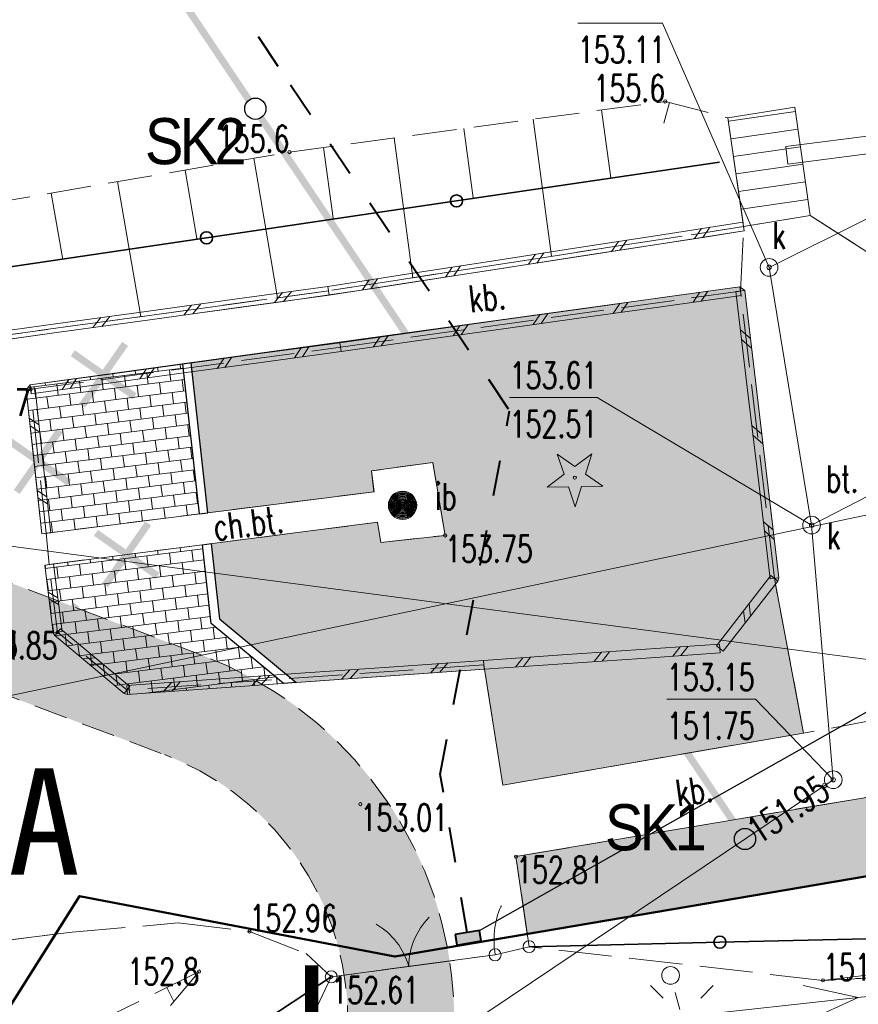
# Model space of a CAD drawing. Header units: metres. Extents: x 7493319 to 7493540, y 5986548 to 5986696.
# Tile 4 of 30: x 7493388 to 7493412, y 5986586 to 5986614. Entities that reach past the tile are written whole.
import ezdxf
from ezdxf.enums import TextEntityAlignment as Align

# ---------------------------------------------------------------- set-up
doc = ezdxf.new("R2010")
doc.units = ezdxf.units.M
doc.header["$MEASUREMENT"] = 0
for name, pattern in [('1', [0]), ('1_1', [0]), ('1_OTKC', [1.5, 1, -0.5]), ('1_OTKJ', [2, 1.5, -0.5]), ('1_OTKS', [0]), ('1_OTKSG', [0]), ('1_OTKU', [2, 1.5, -0.5]), ('1_OTRK', [1.75, 1.25, -0.5]), ('1_OTRKG', [1.75, 1.25, -0.5]), ('3', [1, 0.5, -0.5]), ('3_SUCP', [0]), ('3_SUEP_A', [0]), ('3_SUKP', [0]), ('GDE', [0]), ('HIDDEN2', [4.7625, 3.175, -1.5875])]:
    doc.linetypes.add(name, pattern=pattern)
doc.layers.get('0').update_dxf_attribs({"color": 250, "linetype": 'CONTINUOUS', "lineweight": 100})
for name, color, linetype, lineweight in [('__IE_PZT_02', 1, 'CONTINUOUS', 40), ('__IE_PZT_03', 7, 'CONTINUOUS', 25), ('_k_droga', 3, 'CONTINUOUS', 30), ('_k_kreskowanie', 250, 'CONTINUOUS', 5), ('_k_opis', 1, 'CONTINUOUS', 13), ('_k_widok', 7, 'CONTINUOUS', 18), ('_k_wymiar', 7, 'CONTINUOUS', 13), ('_k_zarys', 7, 'HIDDEN2', 20), ('_k_ściany', 7, 'CONTINUOUS', 35), ('DZIALKI_L_1', 2, '1', 50), ('EDZPD_L_0', 7, '1', 18), ('KANALIZACJA SANITARNA PROJ.', 32, 'CONTINUOUS', 0), ('OTD_E_T_7', 7, 'CONTINUOUS', 0), ('OTD_L_12', 7, 'CONTINUOUS', 18), ('OTD_T_4', 7, 'CONTINUOUS', 18), ('OTK_E_T_1', 7, 'CONTINUOUS', 0), ('OTK_E_T_3', 7, 'CONTINUOUS', 0), ('OTK_L_0', 7, '1_OTKJ', 18), ('OTK_L_2', 7, '1_OTKC', 18), ('OTK_L_4', 7, '1_OTKU', 18), ('OTK_L_6', 7, '1_OTKS', 18), ('OTO_L_0', 7, 'CONTINUOUS', 35), ('OTO_L_1', 7, 'CONTINUOUS', 18), ('OTO_L_2', 7, 'CONTINUOUS', 18), ('OTR_L_1', 7, '1_OTRK', 18), ('OTR_T_0', 7, 'CONTINUOUS', 18), ('OTR_T_1', 7, 'CONTINUOUS', 18), ('OTZ_T_1', 250, 'CONTINUOUS', 18), ('SUE_T_3', 7, 'CONTINUOUS', 18), ('SUEP_L_0', 1, '3_SUEP_A', 18), ('SUP_T_2', 7, 'CONTINUOUS', 18)]:
    doc.layers.add(name, color=color, linetype=linetype, lineweight=lineweight)
doc.layers.add('_k_niewidoczna', color=72, linetype='CONTINUOUS', lineweight=9, plot=False)
for name, color, linetype, lineweight, true_color in [('SUCP_L_0', 7, '3_SUCP', 18, 0xd200d2), ('SUK_E_T_4', 7, 'CONTINUOUS', 0, 0x803300), ('SUK_T_3', 7, 'CONTINUOUS', 18, 0x803300), ('SUKP_L_0', 7, '3_SUKP', 18, 0x803300), ('SUKR_T_0', 7, 'CONTINUOUS', 18, 0x803300)]:
    doc.layers.add(name, color=color, linetype=linetype, lineweight=lineweight, true_color=true_color)
doc.styles.add('GENERATED_STYLE_1', font='msgothic.ttc')
doc.styles.add('GENERATED_STYLE_2', font='msgothic.ttc')
doc.styles.get("Standard").update_dxf_attribs({"font": 'Simplex.SHX', "width": 0.75})

# ---------------------------------------------------------------- blocks, each defined once
blk = doc.blocks.new('2_OTDI')
at = {"linetype": 'Continuous'}
for radius in [0.4, 0.375, 0.35, 0.325, 0.3, 0.275, 0.25, 0.225, 0.2, 0.175, 0.15, 0.125, 0.1, 0.075, 0.05, 0.025, 0.005]:
    blk.add_circle((0, 0), radius, dxfattribs=at)
blk = doc.blocks.new('2_OTRN')
at = {"linetype": 'Continuous'}
blk.add_circle((0, 0), 0.045, dxfattribs=at)
blk = doc.blocks.new('2_OTRS')
at = {"linetype": 'Continuous'}
blk.add_circle((0, 0), 0.045, dxfattribs=at)
blk = doc.blocks.new('2_OTZG')
at = {"linetype": 'Continuous'}
for p, q in [((-0.3012, 0.09375), (-0.4937, 0.6621)), ((-0.4937, 0.6621), (-0.0039, 0.31545)), ((-0.0039, 0.31545), (0.4771, 0.67415)), ((0.4771, 0.67415), (0.2988, 0.1012)), ((-0.78225, -0.26495), (-0.3012, 0.09375)), ((0.2988, 0.1012), (0.7886, -0.24545)), ((-0.18225, -0.2575), (-0.78225, -0.26495)), ((0.01025, -0.82585), (-0.18225, -0.2575)), ((0.1886, -0.2529), (0.01025, -0.82585)), ((0.7886, -0.24545), (0.1886, -0.2529))]:
    blk.add_line(p, q, dxfattribs=at)
blk.add_circle((0, 0), 0.045, dxfattribs=at)
blk = doc.blocks.new('4_SUEO_W')
at = {"linetype": 'Continuous'}
for p, q in [((-0.53035, 0.53035), (-0.8839, 0.8839)), ((0.53035, 0.53035), (0.8839, 0.8839)), ((-0.53035, -0.53035), (-0.8839, -0.8839)), ((0.53035, -0.53035), (0.8839, -0.8839))]:
    blk.add_line(p, q, dxfattribs=at)
blk.add_circle((0, 0), 0.025, dxfattribs=at)
blk = doc.blocks.new('4_SUKS')
at = {"linetype": 'Continuous'}
blk.add_circle((0, 0), 0.25, dxfattribs=at)
blk = doc.blocks.new('4_SUPS')
at = {"linetype": 'Continuous'}
blk.add_circle((0, 0), 0.0625, dxfattribs=at)
blk = doc.blocks.new('4_SUPP')
at = {"linetype": 'Continuous'}
blk.add_circle((0, 0), 0.25, dxfattribs=at)
blk = doc.blocks.new('dz_89')
at = {"layer": '_k_droga', "transparency": 33554483}
h = blk.add_hatch(color=1, dxfattribs=at)
h.dxf.hatch_style = 1
edge = h.paths.add_edge_path()
edge.add_line((45.037, -52.748), (39.55, -55.361))
edge.add_line((39.55, -55.361), (40.92, -58.031))
edge.add_line((40.92, -58.031), (46.488, -55.38))
edge.add_arc((40.698, -46.027), 11, 301.7599, 427.211)
edge.add_line((44.959, -35.886), (32.139, -30.503))
edge.add_arc((35.237, -23.127), 8, 223.0905, 247.2214, ccw=False)
edge.add_line((29.395, -28.592), (28.096, -27.204))
edge.add_line((28.096, -27.204), (26.988, -26.019))
edge.add_arc((32.1, -21.237), 7, 199.6794, 223.0905, ccw=False)
edge.add_line((25.508, -23.594), (21.96, -24.016))
edge.add_arc((32.101, -19.755), 11, 202.7918, 223.0905)
edge.add_line((24.068, -27.27), (27.204, -30.642))
edge.add_arc((35.246, -23.114), 11.015, 223.1068, 246.7087)
edge.add_line((30.89, -33.232), (37.387, -35.96))
edge.add_line((37.387, -35.96), (43.795, -38.651))
edge.add_arc((40.698, -46.027), 8, -57.151, 67.2214, ccw=False)
at = {"layer": '_k_kreskowanie'}
h = blk.add_hatch(dxfattribs=at)
h.set_pattern_fill('AR-B816', color=256, scale=0.04, angle=5)
h.paths.add_polyline_path([(44.715, -27.657), (40.4, -28.092), (40.287, -28.225), (40.424, -30.153), (40.55, -30.248), (40.441, -30.393), (40.576, -32.298), (45.028, -31.903)])
h.paths.add_polyline_path([(45.092, -32.777), (40.624, -33.183), (40.705, -34.1), (44.957, -35.885, -0.044032), (46.667, -36.788), (47.228, -36.769), (45.256, -35.001)])
h.paths.add_polyline_path([(44.957, -35.885), (41.416, -34.398), (40.83, -35.175), (40.834, -35.183), (42.732, -36.884), (42.82, -36.916), (44.069, -36.874), (44.073, -36.869), (44.079, -36.874), (46.667, -36.788, 0.044032)])
h.paths.add_polyline_path([(41.416, -34.398), (40.705, -34.1), (40.793, -35.101), (40.83, -35.175)], flags=17)
at = {"layer": '_k_widok', "true_color": 0x727430, "transparency": 33554483}
h = blk.add_hatch(color=67, dxfattribs=at)
h.dxf.hatch_style = 1
h.paths.add_polyline_path([(53.84, -44.089), (72.464, -41.627), (72.362, -39.443), (53.603, -41.895)])
h.paths.add_polyline_path([(61.304, -34.311), (60.646, -26.181), (60.508, -26.067), (44.964, -27.632), (44.965, -27.642), (45.279, -31.881), (49.983, -31.463), (49.93, -30.871), (51.668, -30.695), (51.941, -32.767), (50.125, -32.9), (50.046, -32.326), (45.341, -32.754), (45.498, -34.882), (47.589, -36.757), (47.589, -36.757), (52.91, -36.58), (53.309, -39.863), (61.837, -38.718), (61.204, -34.486), (61.275, -34.401)])
at = {"layer": '_k_niewidoczna'}
for points in [[(59.516, -24.637), (58.339, -24.775), (52.455, -25.462), (50.101, -25.736), (47.635, -26.003), (45.061, -26.26), (43.774, -26.388), (41.2, -26.646), (39.656, -26.8), (38.645, -26.901), (38.648, -26.93), (38.407, -25.079), (39.347, -22.953), (39.249, -22.117), (35.147, -22.597), (35.298, -23.373), (36.221, -24.668), (36.405, -25.095), (36.668, -27.139), (29.746, -27.834), (29.679, -27.831), (27.859, -26.062), (27.266, -23.285), (13.667, -24.901)], [(14.44, -30.997), (25.447, -29.682), (26.219, -36.075), (27.083, -35.971), (27.431, -38.85), (26.567, -38.954), (27.276, -44.83), (36.234, -43.972), (40.538, -43.6), (41.261, -42.547), (50.081, -44.586), (53.84, -44.089), (53.603, -41.895), (72.362, -39.443), (72.26, -37.264), (66.093, -38.086), (64.354, -25.373), (62.569, -24.136), (62.253, -21.062), (60.353, -21.291), (60.693, -24.5), (59.516, -24.637)]]:
    blk.add_lwpolyline(points, dxfattribs=at)
blk.add_lwpolyline([(60.646, -26.181), (61.304, -34.311), (61.275, -34.401), (61.204, -34.486), (61.837, -38.718), (53.309, -39.863), (52.91, -36.58), (42.82, -36.916), (42.732, -36.884), (40.834, -35.183), (40.793, -35.101), (40.624, -33.183), (50.046, -32.326), (50.125, -32.9), (51.941, -32.767), (51.668, -30.695), (49.93, -30.871), (49.983, -31.463), (40.576, -32.298), (40.287, -28.225), (40.4, -28.092), (60.508, -26.067)], close=True, dxfattribs=at)
at = {"layer": '_k_widok', "lineweight": 30}
blk.add_lwpolyline([(44.965, -27.642), (44.716, -27.666), (45.028, -31.903), (45.279, -31.881)], close=True, dxfattribs=at)
blk.add_lwpolyline([(45.092, -32.777), (45.341, -32.754), (45.498, -34.882), (47.589, -36.757), (47.228, -36.769), (45.256, -35.001), (45.092, -32.777)], dxfattribs=at)
at = {"layer": '_k_wymiar', "linetype": 'Continuous', "const_width": 0.2}
for points in [[(43.329, -28.52), (41.637, -27.242), (42.483, -27.881), (43.122, -27.035), (41.844, -28.728)], [(41.397, -30.887), (39.704, -29.609), (40.55, -30.248), (41.19, -29.402), (39.911, -31.095)], [(43.792, -33.606), (42.099, -32.328), (42.945, -32.967), (43.585, -32.121), (42.306, -33.813)], [(41.674, -35.817), (39.981, -34.539), (40.828, -35.178), (41.467, -34.332), (40.188, -36.024)], [(44.92, -37.509), (43.227, -36.23), (44.073, -36.869), (44.713, -36.023), (43.434, -37.716)]]:
    blk.add_lwpolyline(points, dxfattribs=at)
at = {"layer": '_k_zarys', "color": 6, "ltscale": 0.7, "const_width": 0.05}
blk.add_lwpolyline([(6.603, 40.543), (6.603, 40.543), (68.502, 43.426), (72.464, -41.627), (50.081, -44.586), (41.261, -42.547), (32.734, -54.97), (26.769, -58.21), (-7.837, -62.869), (-10.81, -30.016), (5.084, -30.196), (5.148, -5.572), (5.752, 14.49), (6.603, 40.543), (6.603, 40.543)], dxfattribs=at)
at = {"layer": '_k_zarys', "color": 1, "ltscale": 0.3}
for points in [[(40.92, -58.031), (46.488, -55.38, 0.609512), (44.959, -35.886), (32.139, -30.503, -0.105682), (29.395, -28.592), (28.096, -27.204), (26.988, -26.019, -0.102507), (25.508, -23.594)], [(21.96, -24.016, 0.088802), (24.068, -27.27), (25.905, -29.253), (27.204, -30.642, 0.105682), (30.978, -33.269), (43.797, -38.652, -0.603013), (45.037, -52.748), (39.55, -55.361)]]:
    blk.add_lwpolyline(points, format="xyb", dxfattribs=at)
at = {"layer": '_k_opis', "color": 1, "linetype": 'Continuous', "style": 'GENERATED_STYLE_2'}
blk.add_text('DROGA POŻAROWA', height=0.78, rotation=337.2214, dxfattribs=at).set_placement((31.494, -32.397))
at = {"layer": '_k_opis', "color": 6, "char_height": 3, "attachment_point": 1, "rotation": 357.8731, "style": 'GENERATED_STYLE_1'}
for s, insert in [('{\\fMS Gothic|b1|i0|c238|p49;A}', (39.373, -38.874)), ('{\\fMS Gothic|b1|i0|c238|p49;J}', (46.205, -44.686))]:
    blk.add_mtext_dynamic_manual_height_columns(s, width=3.91767, gutter_width=12.5, heights=[0], dxfattribs=dict(at, insert=insert))

msp = doc.modelspace()

# ---------------------------------------------------------------- block references
at = {"layer": '_k_ściany', "rotation": 2.126854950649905}
msp.add_blockref('dz_89', (7493346.843, 5986629.826), dxfattribs=at)

# ---------------------------------------------------------------- next in the draw order: hatches: boundary and pattern name
at = {"layer": '__IE_PZT_02'}
msp.add_hatch(color=256, dxfattribs=at).paths.add_polyline_path([(7493400.245, 5986587.752), (7493400.296, 5986587.456), (7493400.986, 5986587.574), (7493400.935, 5986587.869)])

# ---------------------------------------------------------------- next in the draw order: linework, layer by layer
at = {"layer": '__IE_PZT_02', "linetype": '3', "ltscale": 2}
for points in [[(7493380.144, 5986658.607), (7493380.505, 5986654.126), (7493381.303, 5986632.995), (7493395.607, 5986611.712), (7493401.784, 5986602.524)], [(7493400.59, 5986587.811), (7493399.827, 5986592.279), (7493401.784, 5986602.524)]]:
    msp.add_lwpolyline(points, dxfattribs=at)
at = {"layer": '__IE_PZT_02'}
msp.add_lwpolyline([(7493400.245, 5986587.752), (7493400.296, 5986587.456), (7493400.986, 5986587.574), (7493400.935, 5986587.869), (7493400.245, 5986587.752)], dxfattribs=at)
at = {"layer": '__IE_PZT_03'}
msp.add_lwpolyline([(7493400.935, 5986587.869), (7493441.276, 5986610.633), (7493464.372, 5986610.633)], dxfattribs=at)
at = {"layer": 'DZIALKI_L_1', "linetype": '1'}
for p, q in [((7493398.544, 5986587.129), (7493434.034, 5986593.169)), ((7493381.594, 5986576.109), (7493389.654, 5986588.839)), ((7493389.654, 5986588.839), (7493398.544, 5986587.129))]:
    msp.add_line(p, q, dxfattribs=at)
at = {"layer": 'EDZPD_L_0', "linetype": 'GDE', "lineweight": 18}
for p, q in [((7493398.544, 5986587.129), (7493434.034, 5986593.169)), ((7493381.594, 5986576.109), (7493389.654, 5986588.839)), ((7493389.654, 5986588.839), (7493398.544, 5986587.129))]:
    msp.add_line(p, q, dxfattribs=at)
at = {"layer": 'KANALIZACJA SANITARNA PROJ.', "const_width": 0.2}
for points in [[(7493380.283, 5986632.36), (7493394.433, 5986611.285)], [(7493394.767, 5986610.787), (7493408.257, 5986590.696)]]:
    msp.add_lwpolyline(points, dxfattribs=at)
at = {"layer": 'KANALIZACJA SANITARNA PROJ.', "lineweight": 30}
for centre in [(7493394.611, 5986611.043), (7493408.424, 5986590.447)]:
    msp.add_circle(centre, 0.3, dxfattribs=at)
at = {"layer": 'OTD_L_12'}
for p, q in [((7493409.573, 5986609.977), (7493414.565, 5986610.617)), ((7493409.636, 5986609.482), (7493414.629, 5986610.122)), ((7493409.573, 5986609.977), (7493409.636, 5986609.482)), ((7493408.365, 5986607.843), (7493406.023, 5986607.481)), ((7493407.194, 5986607.662), (7493406.998, 5986607.379)), ((7493407.429, 5986607.698), (7493407.233, 5986607.415)), ((7493408.404, 5986607.596), (7493408.365, 5986607.843)), ((7493406.023, 5986607.481), (7493403.681, 5986607.119)), ((7493405.087, 5986607.336), (7493404.891, 5986607.053)), ((7493408.404, 5986607.596), (7493406.062, 5986607.234)), ((7493403.681, 5986607.119), (7493401.339, 5986606.757)), ((7493406.062, 5986607.234), (7493403.72, 5986606.872)), ((7493404.852, 5986607.3), (7493404.656, 5986607.017)), ((7493403.72, 5986606.872), (7493401.378, 5986606.51)), ((7493402.51, 5986606.938), (7493402.314, 5986606.655)), ((7493402.745, 5986606.974), (7493402.549, 5986606.691)), ((7493401.339, 5986606.757), (7493398.997, 5986606.395)), ((7493401.378, 5986606.51), (7493399.036, 5986606.148)), ((7493400.168, 5986606.576), (7493399.972, 5986606.293)), ((7493400.403, 5986606.612), (7493400.207, 5986606.329)), ((7493398.997, 5986606.395), (7493396.655, 5986606.033)), ((7493397.826, 5986606.214), (7493397.63, 5986605.931)), ((7493398.061, 5986606.25), (7493397.865, 5986605.967)), ((7493396.657, 5986606.033), (7493394.095, 5986605.681)), ((7493396.694, 5986605.786), (7493396.655, 5986606.033)), ((7493396.692, 5986605.786), (7493396.657, 5986606.033)), ((7493399.036, 5986606.148), (7493396.694, 5986605.786)), ((7493408.277, 5986606.023), (7493406.021, 5986605.707)), ((7493408.312, 5986605.776), (7493408.277, 5986606.023)), ((7493394.095, 5986605.681), (7493391.532, 5986605.328)), ((7493396.692, 5986605.786), (7493394.129, 5986605.433)), ((7493395.376, 5986605.857), (7493395.154, 5986605.574)), ((7493395.632, 5986605.892), (7493395.41, 5986605.609)), ((7493406.021, 5986605.707), (7493403.765, 5986605.391)), ((7493408.312, 5986605.776), (7493406.056, 5986605.46)), ((7493407.149, 5986605.865), (7493406.958, 5986605.586)), ((7493407.375, 5986605.897), (7493407.184, 5986605.618)), ((7493408.419, 5986605.914), (7493408.17, 5986605.885)), ((7493408.17, 5986605.885), (7493408.49, 5986603.185)), ((7493408.419, 5986605.914), (7493408.739, 5986603.214)), ((7493394.129, 5986605.433), (7493391.567, 5986605.081)), ((7493392.814, 5986605.505), (7493392.592, 5986605.222)), ((7493393.07, 5986605.54), (7493392.848, 5986605.257)), ((7493403.765, 5986605.391), (7493401.509, 5986605.075)), ((7493406.056, 5986605.46), (7493403.8, 5986605.144)), ((7493404.893, 5986605.549), (7493404.702, 5986605.27)), ((7493405.119, 5986605.581), (7493404.928, 5986605.302)), ((7493391.532, 5986605.328), (7493388.97, 5986604.976)), ((7493390.251, 5986605.152), (7493390.029, 5986604.869)), ((7493390.507, 5986605.187), (7493390.285, 5986604.904)), ((7493403.8, 5986605.144), (7493401.544, 5986604.828)), ((7493402.637, 5986605.233), (7493402.446, 5986604.954)), ((7493402.863, 5986605.265), (7493402.672, 5986604.986)), ((7493388.97, 5986604.976), (7493386.407, 5986604.623)), ((7493391.567, 5986605.081), (7493389.004, 5986604.728)), ((7493401.509, 5986605.075), (7493399.253, 5986604.759)), ((7493401.544, 5986604.828), (7493399.288, 5986604.512)), ((7493400.381, 5986604.917), (7493400.19, 5986604.638)), ((7493400.607, 5986604.949), (7493400.416, 5986604.67)), ((7493389.004, 5986604.728), (7493386.442, 5986604.376)), ((7493399.253, 5986604.759), (7493396.997, 5986604.443)), ((7493398.125, 5986604.601), (7493397.934, 5986604.322)), ((7493398.351, 5986604.633), (7493398.16, 5986604.354)), ((7493408.298, 5986604.805), (7493408.579, 5986604.564)), ((7493396.998, 5986604.443), (7493394.813, 5986604.146)), ((7493395.905, 5986604.295), (7493395.72, 5986604.017)), ((7493396.124, 5986604.324), (7493395.939, 5986604.047)), ((7493397.032, 5986604.196), (7493396.997, 5986604.443)), ((7493397.031, 5986604.196), (7493396.998, 5986604.443)), ((7493399.288, 5986604.512), (7493397.032, 5986604.196)), ((7493408.33, 5986604.535), (7493408.611, 5986604.294)), ((7493394.813, 5986604.146), (7493392.628, 5986603.848)), ((7493393.72, 5986603.997), (7493393.535, 5986603.72)), ((7493393.939, 5986604.027), (7493393.754, 5986603.749)), ((7493397.031, 5986604.196), (7493394.846, 5986603.898)), ((7493392.628, 5986603.848), (7493390.443, 5986603.551)), ((7493391.754, 5986603.729), (7493391.569, 5986603.452)), ((7493394.846, 5986603.898), (7493392.661, 5986603.601)), ((7493390.443, 5986603.551), (7493388.258, 5986603.253)), ((7493392.661, 5986603.601), (7493390.476, 5986603.303)), ((7493391.535, 5986603.7), (7493391.35, 5986603.422)), ((7493388.291, 5986603.006), (7493388.258, 5986603.253)), ((7493390.476, 5986603.303), (7493388.291, 5986603.006)), ((7493389.35, 5986603.402), (7493389.165, 5986603.125)), ((7493389.569, 5986603.432), (7493389.384, 5986603.154)), ((7493408.49, 5986603.185), (7493408.81, 5986600.485)), ((7493408.739, 5986603.214), (7493409.059, 5986600.514)), ((7493388.399, 5986603.143), (7493388.15, 5986603.116)), ((7493388.15, 5986603.116), (7493388.37, 5986601.086)), ((7493388.399, 5986603.143), (7493388.619, 5986601.113)), ((7493388.238, 5986602.304), (7493388.509, 5986602.128)), ((7493388.26, 5986602.101), (7493388.531, 5986601.925)), ((7493408.618, 5986602.105), (7493408.899, 5986601.864)), ((7493408.65, 5986601.835), (7493408.931, 5986601.594)), ((7493388.37, 5986601.086), (7493388.59, 5986599.056)), ((7493388.619, 5986601.113), (7493388.839, 5986599.083)), ((7493408.81, 5986600.485), (7493409.13, 5986597.785)), ((7493409.059, 5986600.514), (7493409.379, 5986597.814)), ((7493388.458, 5986600.274), (7493388.729, 5986600.098)), ((7493388.48, 5986600.071), (7493388.751, 5986599.895)), ((7493408.938, 5986599.405), (7493409.219, 5986599.164)), ((7493388.839, 5986599.083), (7493388.59, 5986599.056)), ((7493408.97, 5986599.135), (7493409.251, 5986598.894)), ((7493388.67, 5986598.174), (7493388.919, 5986598.205)), ((7493388.91, 5986596.264), (7493388.67, 5986598.174)), ((7493389.159, 5986596.295), (7493388.919, 5986598.205)), ((7493409.156, 5986597.876), (7493407.616, 5986595.896)), ((7493409.353, 5986597.723), (7493407.813, 5986595.743)), ((7493409.379, 5986597.814), (7493409.13, 5986597.785)), ((7493409.353, 5986597.723), (7493409.156, 5986597.876)), ((7493389.039, 5986597.25), (7493388.766, 5986597.41)), ((7493389.063, 5986597.059), (7493388.79, 5986597.219)), ((7493408.54, 5986597.084), (7493408.583, 5986596.733)), ((7493408.386, 5986596.886), (7493408.429, 5986596.535)), ((7493388.91, 5986596.264), (7493389.159, 5986596.295)), ((7493388.955, 5986596.183), (7493389.114, 5986596.376)), ((7493391.074, 5986594.746), (7493389.114, 5986596.376)), ((7493390.915, 5986594.553), (7493388.955, 5986596.183)), ((7493407.706, 5986595.944), (7493405.486, 5986595.791)), ((7493407.723, 5986595.695), (7493407.706, 5986595.944)), ((7493405.486, 5986595.791), (7493403.266, 5986595.638)), ((7493404.376, 5986595.714), (7493404.171, 5986595.449)), ((7493404.598, 5986595.73), (7493404.393, 5986595.465)), ((7493407.723, 5986595.695), (7493405.503, 5986595.541)), ((7493406.596, 5986595.868), (7493406.391, 5986595.603)), ((7493406.818, 5986595.883), (7493406.613, 5986595.618)), ((7493407.813, 5986595.743), (7493407.616, 5986595.896)), ((7493390.094, 5986595.561), (7493389.739, 5986595.531)), ((7493390.29, 5986595.398), (7493389.935, 5986595.368)), ((7493401.046, 5986595.484), (7493398.531, 5986595.307)), ((7493399.788, 5986595.395), (7493399.554, 5986595.128)), ((7493400.04, 5986595.413), (7493399.806, 5986595.146)), ((7493403.266, 5986595.638), (7493401.046, 5986595.484)), ((7493401.063, 5986595.235), (7493401.046, 5986595.484)), ((7493401.063, 5986595.235), (7493401.046, 5986595.484)), ((7493403.283, 5986595.388), (7493401.063, 5986595.235)), ((7493402.156, 5986595.561), (7493401.951, 5986595.296)), ((7493402.378, 5986595.576), (7493402.173, 5986595.311)), ((7493405.503, 5986595.541), (7493403.283, 5986595.388)), ((7493396.016, 5986595.129), (7493393.501, 5986594.952)), ((7493398.531, 5986595.307), (7493396.016, 5986595.129)), ((7493397.273, 5986595.218), (7493397.039, 5986594.951)), ((7493397.525, 5986595.236), (7493397.291, 5986594.969)), ((7493401.063, 5986595.235), (7493398.548, 5986595.057)), ((7493393.501, 5986594.952), (7493390.986, 5986594.774)), ((7493392.243, 5986594.863), (7493392.009, 5986594.596)), ((7493392.495, 5986594.881), (7493392.261, 5986594.614)), ((7493396.033, 5986594.88), (7493393.518, 5986594.702)), ((7493394.758, 5986595.04), (7493394.524, 5986594.773)), ((7493395.01, 5986595.058), (7493394.776, 5986594.791)), ((7493398.548, 5986595.057), (7493396.033, 5986594.88)), ((7493390.915, 5986594.553), (7493391.074, 5986594.746)), ((7493391.003, 5986594.525), (7493390.986, 5986594.774)), ((7493393.518, 5986594.702), (7493391.003, 5986594.525))]:
    msp.add_line(p, q, dxfattribs=at)
at = {"layer": 'OTK_L_0', "linetype": '1_OTKJ'}
for p, q in [((7493402.334, 5986587.409), (7493401.374, 5986587.179)), ((7493410.624, 5986586.459), (7493402.334, 5986587.409)), ((7493401.374, 5986587.179), (7493396.754, 5986586.559)), ((7493421.034, 5986587.019), (7493410.624, 5986586.459)), ((7493396.754, 5986586.559), (7493393.924, 5986580.569))]:
    msp.add_line(p, q, dxfattribs=at)
at = {"layer": 'OTK_L_2', "linetype": '1_OTKC'}
for p, q in [((7493399.614, 5986601.069), (7493397.884, 5986600.829)), ((7493399.964, 5986599.009), (7493399.614, 5986601.069)), ((7493397.884, 5986600.829), (7493397.954, 5986600.239)), ((7493397.954, 5986600.239), (7493388.714, 5986599.069)), ((7493388.794, 5986598.189), (7493398.054, 5986599.379)), ((7493398.054, 5986599.379), (7493398.154, 5986598.809)), ((7493388.714, 5986599.069), (7493388.794, 5986598.189)), ((7493398.154, 5986598.809), (7493399.964, 5986599.009))]:
    msp.add_line(p, q, dxfattribs=at)
at = {"layer": 'OTK_L_4', "linetype": '1_OTKU'}
for p, q in [((7493408.384, 5986607.719), (7493410.264, 5986608.029)), ((7493410.264, 5986608.029), (7493412.094, 5986606.859)), ((7493408.384, 5986607.719), (7493396.674, 5986605.909)), ((7493408.294, 5986605.899), (7493408.384, 5986607.719)), ((7493396.674, 5986605.909), (7493386.424, 5986604.499)), ((7493397.014, 5986604.319), (7493408.294, 5986605.899)), ((7493409.254, 5986597.799), (7493408.294, 5986605.899)), ((7493388.274, 5986603.129), (7493397.014, 5986604.319)), ((7493388.714, 5986599.069), (7493388.274, 5986603.129)), ((7493388.794, 5986598.189), (7493388.714, 5986599.069)), ((7493389.034, 5986596.279), (7493388.794, 5986598.189)), ((7493410.074, 5986593.429), (7493409.254, 5986597.799)), ((7493390.994, 5986594.649), (7493389.034, 5986596.279)), ((7493401.054, 5986595.359), (7493390.994, 5986594.649)), ((7493401.594, 5986591.969), (7493401.054, 5986595.359)), ((7493414.304, 5986594.219), (7493410.074, 5986593.429)), ((7493410.074, 5986593.429), (7493401.594, 5986591.969)), ((7493401.964, 5986589.949), (7493414.354, 5986592.049)), ((7493402.334, 5986587.409), (7493401.964, 5986589.949)), ((7493389.444, 5986587.819), (7493392.434, 5986588.079)), ((7493392.434, 5986588.079), (7493394.444, 5986587.839)), ((7493384.684, 5986587.229), (7493389.444, 5986587.819)), ((7493394.444, 5986587.839), (7493396.044, 5986587.219)), ((7493401.374, 5986587.179), (7493402.334, 5986587.409)), ((7493396.044, 5986587.219), (7493396.754, 5986586.559)), ((7493396.754, 5986586.559), (7493401.374, 5986587.179))]:
    msp.add_line(p, q, dxfattribs=at)
at = {"layer": 'OTK_L_6', "linetype": '1_OTKS'}
for p, q in [((7493407.944, 5986610.789), (7493409.834, 5986611.089)), ((7493409.834, 5986611.089), (7493410.264, 5986608.029)), ((7493410.264, 5986608.029), (7493408.384, 5986607.719))]:
    msp.add_line(p, q, dxfattribs=at)
at = {"layer": 'OTK_L_6', "linetype": '1_1'}
for p, q in [((7493407.959, 5986610.689), (7493409.853, 5986610.961)), ((7493408.03, 5986610.194), (7493409.922, 5986610.465)), ((7493408.101, 5986609.699), (7493409.992, 5986609.97)), ((7493408.172, 5986609.204), (7493410.061, 5986609.475)), ((7493408.243, 5986608.709), (7493410.131, 5986608.98)), ((7493408.314, 5986608.214), (7493410.2, 5986608.485))]:
    msp.add_line(p, q, dxfattribs=at)
at = {"layer": 'OTK_L_6', "linetype": '1_OTKSG'}
msp.add_line((7493408.384, 5986607.719), (7493407.944, 5986610.789), dxfattribs=at)
at = {"layer": 'OTK_L_6', "linetype": '1_1'}
msp.add_point((7493408.384, 5986607.719), dxfattribs=at)
at = {"layer": 'OTO_L_0'}
for p, q in [((7493407.704, 5986609.539), (7493400.285, 5986608.443)), ((7493400.285, 5986608.443), (7493393.235, 5986607.401)), ((7493393.235, 5986607.401), (7493386.184, 5986606.359)), ((7493413.097, 5986587.663), (7493407.716, 5986587.536)), ((7493407.716, 5986587.536), (7493402.334, 5986587.409)), ((7493393.884, 5986584.679), (7493396.754, 5986586.559))]:
    msp.add_line(p, q, dxfattribs=at)
for centre in [(7493400.285, 5986608.443), (7493393.235, 5986607.401), (7493407.716, 5986587.536)]:
    msp.add_circle(centre, 0.17, dxfattribs=at)
at = {"layer": 'OTO_L_1'}
for p, q in [((7493399.684, 5986586.953), (7493401.374, 5986587.179)), ((7493396.754, 5986586.559), (7493398.445, 5986586.786)), ((7493398.197, 5986586.753), (7493399.684, 5986586.953))]:
    msp.add_line(p, q, dxfattribs=at)
for centre in [(7493401.374, 5986587.179), (7493396.754, 5986586.559)]:
    msp.add_circle(centre, 0.17, dxfattribs=at)
for centre, start, end in [((7493400.941, 5986586.842), 135.6246, 179.6989), ((7493397.014, 5986586.315), 15.5878, 59.6622)]:
    msp.add_arc(centre, 2, start, end, dxfattribs=at)
at = {"layer": 'OTO_L_2'}
for p, q in [((7493401.474, 5986588.376), (7493401.502, 5986588.454)), ((7493401.502, 5986588.454), (7493401.537, 5986588.535)), ((7493401.537, 5986588.535), (7493401.552, 5986588.559)), ((7493401.403, 5986588.132), (7493401.425, 5986588.21)), ((7493401.425, 5986588.21), (7493401.445, 5986588.297)), ((7493401.445, 5986588.297), (7493401.474, 5986588.376)), ((7493401.362, 5986587.855), (7493401.366, 5986587.949)), ((7493401.366, 5986587.949), (7493401.386, 5986588.036)), ((7493401.386, 5986588.036), (7493401.403, 5986588.132)), ((7493401.346, 5986587.666), (7493401.35, 5986587.76)), ((7493401.348, 5986587.574), (7493401.346, 5986587.666)), ((7493401.35, 5986587.76), (7493401.362, 5986587.855)), ((7493401.345, 5986587.471), (7493401.348, 5986587.574)), ((7493401.353, 5986587.38), (7493401.345, 5986587.471)), ((7493401.364, 5986587.28), (7493401.353, 5986587.38)), ((7493401.854, 5986587.294), (7493402.334, 5986587.409)), ((7493401.374, 5986587.179), (7493401.364, 5986587.28)), ((7493401.374, 5986587.179), (7493401.854, 5986587.294))]:
    msp.add_line(p, q, dxfattribs=at)
for centre in [(7493401.374, 5986587.179), (7493402.334, 5986587.409)]:
    msp.add_circle(centre, 0.17, dxfattribs=at)
at = {"layer": 'OTR_L_1', "linetype": '1_OTRKG'}
for p, q in [((7493395.574, 5986609.819), (7493406.174, 5986611.249)), ((7493406.174, 5986611.249), (7493407.944, 5986610.789)), ((7493387.014, 5986608.349), (7493395.574, 5986609.819)), ((7493420.624, 5986587.689), (7493410.624, 5986586.459)), ((7493388.634, 5986584.539), (7493393.024, 5986586.709))]:
    msp.add_line(p, q, dxfattribs=at)
at = {"layer": 'OTR_L_1', "linetype": '1_1'}
for p, q in [((7493406.29, 5986611.22), (7493406.137, 5986610.633)), ((7493404.379, 5986611.007), (7493404.637, 5986609.094)), ((7493402.447, 5986610.747), (7493402.968, 5986606.882)), ((7493400.496, 5986610.483), (7493400.759, 5986608.532)), ((7493398.526, 5986610.218), (7493399.057, 5986606.278)), ((7493396.537, 5986609.949), (7493396.805, 5986607.96)), ((7493394.565, 5986609.646), (7493395.24, 5986605.712)), ((7493392.63, 5986609.314), (7493392.962, 5986607.379)), ((7493390.727, 5986608.987), (7493391.381, 5986605.181)), ((7493388.855, 5986608.666), (7493389.177, 5986606.794)), ((7493410.968, 5986586.502), (7493410.971, 5986586.478)), ((7493411.313, 5986586.544), (7493411.318, 5986586.497)), ((7493392.116, 5986586.26), (7493392.314, 5986585.861))]:
    msp.add_line(p, q, dxfattribs=at)
at = {"layer": 'OTR_L_1', "linetype": '1_OTRK'}
for p, q in [((7493407.944, 5986610.789), (7493408.384, 5986607.719)), ((7493408.384, 5986607.719), (7493396.674, 5986605.909)), ((7493396.674, 5986605.909), (7493386.424, 5986604.499)), ((7493410.624, 5986586.459), (7493421.034, 5986587.019)), ((7493393.024, 5986586.709), (7493386.984, 5986579.499))]:
    msp.add_line(p, q, dxfattribs=at)
at = {"layer": 'OTR_L_1', "linetype": '1_1'}
msp.add_point((7493410.624, 5986586.459), dxfattribs=at)
at = {"layer": 'SUCP_L_0', "linetype": '3_SUCP'}
msp.add_line((7493373.457, 5986600.587), (7493414.131, 5986595.21), dxfattribs=at)
at = {"layer": 'SUEP_L_0', "linetype": '3_SUEP_A'}
for p, q in [((7493413.313, 5986599.889), (7493374.852, 5986591.791)), ((7493421.554, 5986587.077), (7493411.614, 5986585.979)), ((7493411.614, 5986585.979), (7493410.068, 5986586.311)), ((7493411.614, 5986585.979), (7493406.644, 5986585.429)), ((7493410.178, 5986585.317), (7493411.614, 5986585.979))]:
    msp.add_line(p, q, dxfattribs=at)
at = {"layer": 'SUKP_L_0', "linetype": '3_SUKP'}
for p, q in [((7493412.014, 5986608.009), (7493409.104, 5986606.569)), ((7493409.104, 5986606.569), (7493410.304, 5986599.299)), ((7493413.16, 5986600.767), (7493410.304, 5986599.299)), ((7493410.914, 5986592.119), (7493410.304, 5986599.299)), ((7493381.364, 5986572.279), (7493410.914, 5986592.119))]:
    msp.add_line(p, q, dxfattribs=at)
at = {"layer": 'SUKR_T_0', "linetype": 'Continuous', "lineweight": 0}
for p, q in [((7493403.706, 5986613.459), (7493406.094, 5986613.459)), ((7493409.104, 5986606.569), (7493406.094, 5986613.459)), ((7493401.784, 5986602.899), (7493404.254, 5986602.899)), ((7493410.304, 5986599.299), (7493404.254, 5986602.899)), ((7493406.22, 5986594.388), (7493408.717, 5986594.388)), ((7493410.914, 5986592.119), (7493408.717, 5986594.388))]:
    msp.add_line(p, q, dxfattribs=at)
at = {"layer": 'SUP_T_2', "linetype": 'Continuous', "lineweight": 0}
msp.add_line((7493406.587, 5986585.635), (7493406.456, 5986586.117), dxfattribs=at)

# ---------------------------------------------------------------- next in the draw order: block references
at = {"layer": 'OTD_T_4'}
msp.add_blockref('2_OTDI', (7493398.764, 5986599.859), dxfattribs=at)
at = {"layer": 'OTR_T_0'}
for p in [(7493388.274, 5986603.129), (7493399.964, 5986599.009), (7493389.034, 5986596.279), (7493397.574, 5986591.429), (7493401.964, 5986589.949), (7493394.444, 5986587.839), (7493396.754, 5986586.559)]:
    msp.add_blockref('2_OTRS', p, dxfattribs=at)
at = {"layer": 'OTR_T_1'}
for p in [(7493406.174, 5986611.249), (7493395.574, 5986609.819), (7493393.024, 5986586.709), (7493410.624, 5986586.459)]:
    msp.add_blockref('2_OTRN', p, dxfattribs=at)
at = {"layer": 'OTZ_T_1'}
msp.add_blockref('2_OTZG', (7493403.624, 5986600.639), dxfattribs=at)
at = {"layer": 'SUE_T_3'}
msp.add_blockref('4_SUEO_W', (7493406.644, 5986585.429), dxfattribs=at)
at = {"layer": 'SUK_T_3'}
for p in [(7493409.104, 5986606.569), (7493410.304, 5986599.299), (7493410.914, 5986592.119)]:
    msp.add_blockref('4_SUKS', p, dxfattribs=at)
at = {"layer": 'SUKR_T_0'}
for p in [(7493409.104, 5986606.569), (7493410.304, 5986599.299), (7493410.914, 5986592.119)]:
    msp.add_blockref('4_SUPS', p, dxfattribs=at)
at = {"layer": 'SUKR_T_0', "rotation": 33.4699932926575}
msp.add_blockref('4_SUPS', (7493410.673, 5986591.958), dxfattribs=at)
at = {"layer": 'SUP_T_2'}
msp.add_blockref('4_SUPP', (7493406.324, 5986586.599), dxfattribs=at)

# ---------------------------------------------------------------- next in the draw order: texts
at = {"layer": 'KANALIZACJA SANITARNA PROJ.', "char_height": 1.3, "width": 1.12731, "attachment_point": 5}
for s, insert in [('{\\fArial|b0|i0|c238|p34;\\W0.9;\\T0.9;SK2}', (7493392.885, 5986610.119)), ('{\\fArial|b0|i0|c238|p34;\\W0.9;\\T0.9;SK1}', (7493405.862, 5986590.769))]:
    msp.add_mtext(s, dxfattribs=dict(at, insert=insert))
at = {"layer": 'OTD_E_T_7', "lineweight": 9, "width": 0.7}
msp.add_text('ib', height=0.75, dxfattribs=at).set_placement((7493399.987, 5986600.125), align=Align.MIDDLE)
at = {"layer": 'OTK_E_T_1', "lineweight": 9, "width": 0.7}
msp.add_text('ch.bt.', height=0.75, rotation=7.125, dxfattribs=at).set_placement((7493394.411, 5986599.356), align=Align.MIDDLE)
at = {"layer": 'OTK_E_T_3', "lineweight": 9, "width": 0.7}
for rotation, p in [(5.94, (7493401.148, 5986605.727)), (8.53, (7493406.986, 5986591.814))]:
    msp.add_text('kb.', height=0.75, rotation=rotation, dxfattribs=at).set_placement(p, align=Align.MIDDLE)
msp.add_text('bt.', height=0.75, dxfattribs=at).set_placement((7493411.168, 5986600.605), align=Align.MIDDLE)
at = {"layer": 'OTR_T_0', "lineweight": 9, "width": 0.7}
for s, p in [('154.17', (7493388.274, 5986603.129)), ('153.85', (7493389.034, 5986596.279))]:
    msp.add_text(s, height=0.75, dxfattribs=at).set_placement(p, align=Align.TOP_RIGHT)
for s, p in [('153.75', (7493399.964, 5986599.009)), ('153.01', (7493397.574, 5986591.429)), ('152.81', (7493401.964, 5986589.949)), ('152.61', (7493396.754, 5986586.559))]:
    msp.add_text(s, height=0.75, dxfattribs=at).set_placement(p, align=Align.TOP_LEFT)
msp.add_text('152.96', height=0.75, dxfattribs=at).set_placement((7493394.444, 5986587.839))
at = {"layer": 'OTR_T_1', "lineweight": 9, "width": 0.7}
for p in [(7493406.174, 5986611.249), (7493395.574, 5986609.819)]:
    msp.add_text('155.6', height=0.75, dxfattribs=at).set_placement(p, align=Align.RIGHT)
msp.add_text('152.8', height=0.75, dxfattribs=at).set_placement((7493393.024, 5986586.709), align=Align.MIDDLE_RIGHT)
msp.add_text('151.7', height=0.75, dxfattribs=at).set_placement((7493410.624, 5986586.459))
at = {"layer": 'SUK_E_T_4', "lineweight": 9, "width": 0.7}
for p in [(7493409.193, 5986607.095), (7493410.738, 5986598.622)]:
    msp.add_text('k', height=0.75, dxfattribs=at).set_placement(p)
at = {"layer": 'SUKR_T_0', "lineweight": 9, "width": 0.7}
for s, p in [('153.11', (7493403.706, 5986613.084)), ('153.61', (7493401.784, 5986603.899)), ('152.51', (7493401.784, 5986602.524)), ('153.15', (7493406.22, 5986595.388)), ('151.75', (7493406.22, 5986594.013))]:
    msp.add_text(s, height=0.75, dxfattribs=at).set_placement(p, align=Align.TOP_LEFT)
msp.add_text('151.95', height=0.75, rotation=33.4713, dxfattribs=at).set_placement((7493410.673, 5986591.958), align=Align.MIDDLE_RIGHT)

doc.saveas('drawing.dxf')
